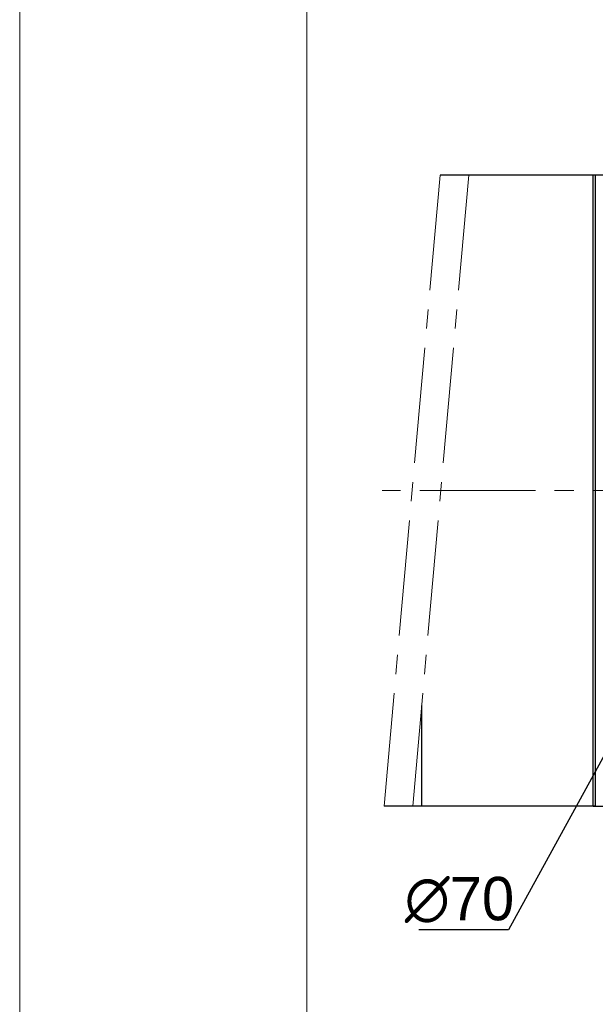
# Model space of a CAD drawing. Header units: millimetres. Extents: x 1356 to 1857, y 1014 to 1368.
# Tile 2 of 9: x 1357 to 1416, y 1195 to 1297. Entities that reach past the tile are written whole.
import ezdxf

# ---------------------------------------------------------------- set-up
doc = ezdxf.new("R2010")
doc.units = ezdxf.units.MM
doc.header["$PDSIZE"] = -5
doc.linetypes.add('点画线', pattern=[18, 12, -2, 2, -2])
doc.layers.get('0').update_dxf_attribs({"lineweight": 18})
doc.layers.get('Defpoints').update_dxf_attribs({"lineweight": 18})
for name, color, linetype, lineweight in [('7中心线层', 7, '点画线', 18), ('尺寸线层', 3, 'Continuous', 18), ('粗实线', 7, 'Continuous', 50)]:
    doc.layers.add(name, color=color, linetype=linetype, lineweight=lineweight)
doc.styles.add('工程字', font='txt')
doc.dimstyles.new('副本 ISO-25', dxfattribs={"dimtxt": 4.5, "dimasz": 2.5, "dimexe": 1.25, "dimexo": 0.625, "dimtad": 1, "dimtxsty": '工程字', "dimcen": 2.5, "dimdle": 5, "dimadec": 0, "dimazin": 0, "dimtfac": 1, "dimtmove": 0, "dimatfit": 3, "dimfxl": 1, "dimtolj": 1, "dimarcsym": 0})

# ---------------------------------------------------------------- blocks, each defined once
blk = doc.blocks.new('*D17')
at = {"layer": 'Defpoints', "color": 0, "lineweight": -2}
for p in [(1477.02, 1276.96), (1468.54, 1268.47), (1490.4, 1259.32), (1394.12, 1247.97), (1482.03, 1247.97)]:
    blk.add_point(p, dxfattribs=at)
at = {"layer": '尺寸线层', "color": 0, "lineweight": -2}
for p, q in [((1477.47, 1277.4), (1479.93, 1279.86)), ((1482.66, 1247.97), (1493.14, 1247.97))]:
    blk.add_line(p, q, dxfattribs=at)
blk.add_arc((1448.03, 1247.97), 43.86, 3.2664, 41.7336, dxfattribs=at)
for points in [[(1481.07, 1277.45), (1480.46, 1276.88), (1479.05, 1278.98)], [(1491.4, 1250.45), (1492.24, 1250.48), (1491.89, 1247.97)]]:
    blk.add_solid(points, dxfattribs=at)
at = {"layer": '尺寸线层', "color": 0, "insert": (1491.21, 1265.85), "char_height": 4.5, "attachment_point": 5, "rotation": 292.5, "style": '工程字'}
blk.add_mtext('\\A1;45%%d', dxfattribs=at)
blk = doc.blocks.new('*D18')
at = {"layer": 'Defpoints', "color": 0, "lineweight": -2}
for p in [(1394.12, 1247.97), (1482.03, 1247.97), (1468.54, 1227.46), (1486.04, 1226.03), (1477.02, 1218.98)]:
    blk.add_point(p, dxfattribs=at)
at = {"layer": '尺寸线层', "color": 0, "lineweight": -2}
for p, q in [((1482.66, 1247.97), (1493.17, 1247.97)), ((1477.47, 1218.53), (1479.95, 1216.05))]:
    blk.add_line(p, q, dxfattribs=at)
blk.add_arc((1448.03, 1247.97), 43.88, 318.2646, 356.7354, dxfattribs=at)
for points in [[(1492.26, 1245.46), (1491.43, 1245.48), (1491.92, 1247.97)], [(1480.48, 1219.04), (1481.08, 1218.47), (1479.06, 1216.94)]]:
    blk.add_solid(points, dxfattribs=at)
at = {"layer": '尺寸线层', "color": 0, "insert": (1485.92, 1232.27), "char_height": 4.5, "attachment_point": 5, "rotation": 67.5, "style": '工程字'}
blk.add_mtext('\\A1;45%%d', dxfattribs=at)

msp = doc.modelspace()

# ---------------------------------------------------------------- linework, layer by layer
for points in [[(1356.5028, 1014.3887), (1857.1809, 1014.3887), (1857.1809, 1368.4396), (1356.5028, 1368.4396)], [(1386.3051, 1020.3491), (1851.2204, 1020.3491), (1851.2204, 1362.4792), (1386.3051, 1362.4792)]]:
    msp.add_lwpolyline(points, close=True)
at = {"layer": '7中心线层'}
for p, q in [((1400.1476, 1280.7166), (1394.3448, 1215.2166)), ((1403.113, 1280.7166), (1397.3102, 1215.2166)), ((1482.0335, 1247.9666), (1394.12, 1247.9666))]:
    msp.add_line(p, q, dxfattribs=at)
at = {"layer": '粗实线', "linetype": 'Continuous', "lineweight": 30}
for p, q in [((1416.0335, 1280.7166), (1400.1476, 1280.7166)), ((1422.0335, 1280.7166), (1416.0335, 1280.7166)), ((1416.0335, 1215.2166), (1416.0335, 1280.7166)), ((1416.2335, 1280.7166), (1416.0335, 1280.7166)), ((1416.2335, 1280.7166), (1416.2335, 1215.2166)), ((1398.2339, 1215.2166), (1398.2339, 1225.6429)), ((1398.2339, 1215.2166), (1394.331, 1215.2166)), ((1416.0335, 1215.2166), (1398.2339, 1215.2166)), ((1416.0335, 1215.2166), (1422.0335, 1215.2166)), ((1416.2335, 1215.2166), (1416.0335, 1215.2166))]:
    msp.add_line(p, q, dxfattribs=at)

# ---------------------------------------------------------------- texts
at = {"layer": '尺寸线层', "insert": (1402.16, 1205.4592), "char_height": 4.5, "attachment_point": 5, "style": '工程字'}
msp.add_mtext('\\A1;∅70', dxfattribs=at)

# ---------------------------------------------------------------- dimensions: what is measured, and where the dimension line sits
at = {"layer": '尺寸线层'}
dim = msp.add_angular_dim_2l(base=(1490.397, 1259.3179), line1=((1468.5396, 1268.4727), (1477.0249, 1276.958)), line2=((1482.0335, 1247.9666), (1394.12, 1247.9666)), dimstyle='副本 ISO-25', override={"dimtxsty": '工程字'}, dxfattribs=at)
dim.commit()
dim.dimension.update_dxf_attribs({"geometry": '*D17', "text_midpoint": (1491.2091, 1265.8506)})
dim = msp.add_angular_dim_2l(base=(1486.037, 1226.0253), line1=((1468.5396, 1227.4605), (1477.0249, 1218.9753)), line2=((1482.0335, 1247.9666), (1394.12, 1247.9666)), dimstyle='副本 ISO-25', dxfattribs=at)
dim.commit()
dim.dimension.update_dxf_attribs({"geometry": '*D18', "text_midpoint": (1485.9196, 1232.2737)})

# ---------------------------------------------------------------- leaders
msp.add_leader([(1420.4301, 1226.4479), (1407.2631, 1202.3751), (1397.9331, 1202.3751)], dimstyle='副本 ISO-25', override={"dimgap": 0.625, "dimtad": 0}, dxfattribs=at)

doc.saveas('drawing.dxf')
